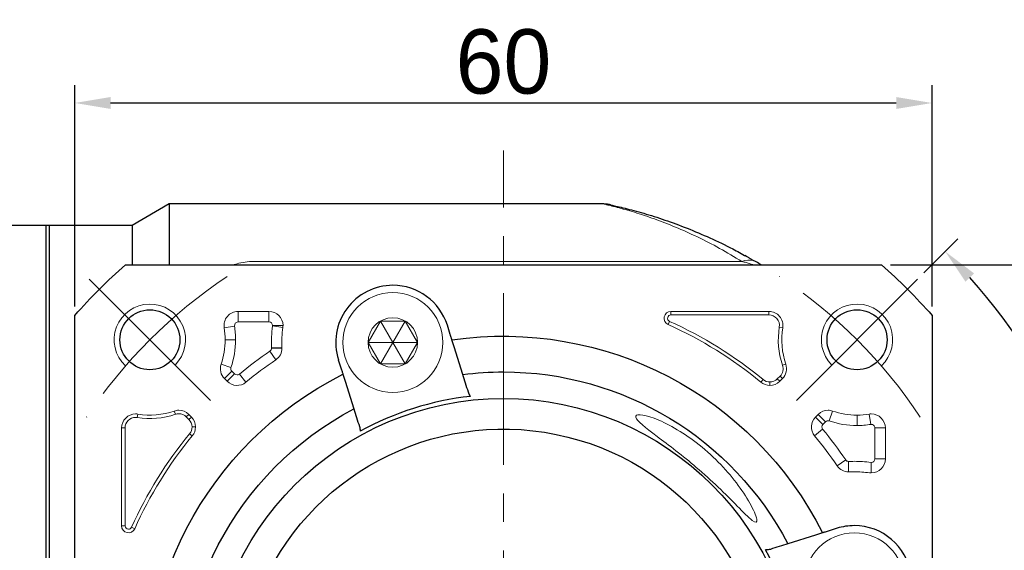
# Model space of a CAD drawing. Header units: millimetres. Extents: x 831 to 1300, y 1031 to 1361.
# Tile 4 of 12: x 889 to 958, y 1257 to 1294. Entities that reach past the tile are written whole.
import ezdxf

# ---------------------------------------------------------------- set-up
doc = ezdxf.new("R2010")
doc.units = ezdxf.units.MM
doc.header["$PDSIZE"] = -5
doc.linetypes.add('点画线', pattern=[18, 12, -2, 2, -2])
doc.layers.get('0').update_dxf_attribs({"lineweight": 18})
doc.layers.get('Defpoints').update_dxf_attribs({"lineweight": 18})
for name, color, linetype, lineweight in [('7中心线层', 7, '点画线', 18), ('尺寸线层', 3, 'Continuous', 18), ('粗实线', 7, 'Continuous', 50), ('细实线', 7, 'Continuous', 18)]:
    doc.layers.add(name, color=color, linetype=linetype, lineweight=lineweight)
doc.styles.add('工程字', font='txt')
doc.dimstyles.new('DIMSTYLE_17', dxfattribs={"dimtxt": 8, "dimasz": 12, "dimexe": 0.18, "dimexo": 0.0625, "dimgap": 0.09, "dimtad": 1, "dimtih": 1, "dimtoh": 1, "dimdec": 3, "dimdsep": 46, "dimtxsty": 'Standard', "dimblk": '_CAXARROW', "dimcen": 0.09, "dimdle": 24, "dimadec": 0, "dimazin": 0, "dimtfac": 0.7, "dimtdec": 3, "dimtofl": 0, "dimtmove": 0, "dimatfit": 3, "dimfxl": 1, "dimtolj": 1, "dimarcsym": 0})
doc.dimstyles.new('副本 ISO-25', dxfattribs={"dimtxt": 4.5, "dimasz": 2.5, "dimexe": 1.25, "dimexo": 0.625, "dimtad": 1, "dimtxsty": '工程字', "dimcen": 2.5, "dimdle": 5, "dimadec": 0, "dimazin": 0, "dimtfac": 1, "dimtmove": 0, "dimatfit": 3, "dimfxl": 1, "dimtolj": 1, "dimarcsym": 0})

# ---------------------------------------------------------------- blocks, each defined once
blk = doc.blocks.new('*D94')
at = {"layer": 'Defpoints', "color": 0}
for p in [(952.55, 1288.42), (892.55, 1273.562), (952.55, 1273.562)]:
    blk.add_point(p, dxfattribs=at)
at = {"layer": '尺寸线层', "color": 0, "lineweight": -2}
for p, q in [((892.55, 1274.187), (892.55, 1289.67)), ((952.55, 1274.187), (952.55, 1289.67)), ((895.05, 1288.42), (950.05, 1288.42))]:
    blk.add_line(p, q, dxfattribs=at)
at = {"layer": '尺寸线层', "color": 0}
for points in [[(895.05, 1288.837), (895.05, 1288.004), (892.55, 1288.42)], [(950.05, 1288.004), (950.05, 1288.837), (952.55, 1288.42)]]:
    blk.add_solid(points, dxfattribs=at)
at = {"layer": '尺寸线层', "color": 0, "insert": (922.55, 1291.295), "char_height": 4.5, "attachment_point": 5, "style": '工程字'}
blk.add_mtext('\\A1;60', dxfattribs=at)
blk = doc.blocks.new('_CAXARROW')
blk.add_hatch(color=0).paths.add_polyline_path([(0, 0), (-1, 0.125), (-1, -0.125)], flags=0)
blk = doc.blocks.new('*D102')
at = {"layer": 'Defpoints', "color": 0}
for p in [(949.954, 1268.877), (895.147, 1225.332)]:
    blk.add_point(p, dxfattribs=at)
at = {"layer": '尺寸线层', "color": 0, "linetype": 'Continuous', "lineweight": -2}
for p, q in [((922.46, 1247.104), (922.64, 1247.104)), ((922.55, 1247.014), (922.55, 1247.194)), ((873.296, 1207.971), (892.798, 1223.465)), ((863.17, 1207.971), (873.296, 1207.971))]:
    blk.add_line(p, q, dxfattribs=at)
blk.add_arc((922.55, 1247.104), 35, 218.17347, 303.41935, dxfattribs=at)
at = {"layer": '尺寸线层', "color": 0, "lineweight": -2, "xscale": 3, "yscale": 3, "zscale": 3, "rotation": 38.46813667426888}
blk.add_blockref('_CAXARROW', (895.147, 1225.332), dxfattribs=at)
at = {"layer": '尺寸线层', "color": 0, "insert": (867.733, 1211.221), "char_height": 4.5, "attachment_point": 5, "style": '工程字'}
blk.add_mtext('\\A1;∅70', dxfattribs=at)
blk = doc.blocks.new('_FILLED')
at = {"linetype": 'ByBlock'}
blk.add_hatch(color=0, dxfattribs=at).paths.add_polyline_path([(0, 0), (-1, 0.133), (-1, -0.133)], flags=0)
blk = doc.blocks.new('*D103')
at = {"layer": 'Defpoints', "color": 0}
for p in [(949.008, 1277.104), (949.008, 1217.104), (974.386, 1217.104)]:
    blk.add_point(p, dxfattribs=at)
at = {"layer": '尺寸线层', "color": 0, "lineweight": -2}
for p, q in [((949.633, 1277.104), (975.636, 1277.104)), ((974.386, 1274.604), (974.386, 1219.604)), ((949.633, 1217.104), (975.636, 1217.104))]:
    blk.add_line(p, q, dxfattribs=at)
at = {"layer": '尺寸线层', "color": 0}
for points in [[(974.803, 1274.604), (973.969, 1274.604), (974.386, 1277.104)], [(973.969, 1219.604), (974.803, 1219.604), (974.386, 1217.104)]]:
    blk.add_solid(points, dxfattribs=at)
at = {"layer": '尺寸线层', "color": 0, "insert": (971.511, 1247.104), "char_height": 4.5, "attachment_point": 5, "rotation": 90, "style": '工程字'}
blk.add_mtext('\\A1;60', dxfattribs=at)
blk = doc.blocks.new('*D104')
at = {"layer": 'Defpoints', "color": 0}
for p in [(951.542, 1276.096), (943.056, 1267.61), (964.792, 1258.423), (868.637, 1247.104), (956.55, 1247.104)]:
    blk.add_point(p, dxfattribs=at)
at = {"layer": '尺寸线层', "color": 0, "lineweight": -2}
for p, q in [((951.984, 1276.538), (954.357, 1278.911)), ((957.175, 1247.104), (967.532, 1247.104))]:
    blk.add_line(p, q, dxfattribs=at)
blk.add_arc((922.55, 1247.104), 43.732, 3.27584, 41.72416, dxfattribs=at)
at = {"layer": '尺寸线层', "color": 0}
for points in [[(955.493, 1276.496), (954.887, 1275.924), (953.473, 1278.028)], [(965.794, 1249.591), (966.627, 1249.615), (966.282, 1247.104)]]:
    blk.add_solid(points, dxfattribs=at)
at = {"layer": '尺寸线层', "color": 0, "insert": (965.61, 1264.94), "char_height": 4.5, "attachment_point": 5, "rotation": 292.5, "style": '工程字'}
blk.add_mtext('\\A1;45%%d', dxfattribs=at)

msp = doc.modelspace()

# ---------------------------------------------------------------- linework, layer by layer
for p, q in [((905.086, 1277.3388), (939.2391, 1277.3388)), ((903.9708, 1273.1047), (903.9708, 1273.8348)), ((906.1386, 1273.8348), (903.9708, 1273.8348)), ((906.1386, 1273.1047), (906.1386, 1273.8348)), ((941.1297, 1273.8348), (934.2763, 1273.8348)), ((934.2763, 1273.5941), (934.2763, 1273.8348)), ((941.1297, 1273.5941), (941.1297, 1273.8348)), ((903.9708, 1273.1047), (906.1386, 1273.1047)), ((934.1785, 1273.1354), (934.0803, 1272.9156)), ((934.2763, 1273.5941), (941.1297, 1273.5941)), ((903.7237, 1272.8142), (903.003, 1272.6973)), ((906.3866, 1272.8202), (907.11, 1272.7208)), ((906.3888, 1272.8543), (907.1191, 1272.8543)), ((941.86, 1272.7358), (942.0975, 1272.6973)), ((903.071, 1271.8531), (903.8012, 1271.8531)), ((906.2071, 1271.0602), (906.6186, 1270.457)), ((906.3161, 1271.2783), (907.0455, 1271.3113)), ((906.3163, 1271.267), (907.0465, 1271.267)), ((903.4778, 1269.9101), (902.787, 1270.1465)), ((903.5377, 1269.652), (903.0214, 1269.1357)), ((903.7265, 1269.4631), (903.5377, 1269.652)), ((942.0857, 1270.0686), (942.3135, 1270.1465)), ((903.0214, 1269.1357), (903.2102, 1268.9468)), ((903.7265, 1269.4631), (903.2102, 1268.9468)), ((904.0631, 1269.4473), (904.5286, 1268.8847)), ((940.7253, 1269.0702), (940.5719, 1268.8847)), ((941.197, 1268.9003), (941.197, 1268.6597)), ((941.9089, 1269.3059), (941.7201, 1269.117)), ((941.7201, 1269.117), (941.8903, 1268.9468)), ((941.8903, 1268.9468), (942.0791, 1269.1357)), ((941.9089, 1269.3059), (942.0791, 1269.1357)), ((899.586, 1266.6398), (899.5081, 1266.8676)), ((945.356, 1266.1767), (945.5924, 1266.8676)), ((896.9188, 1266.4141), (896.9573, 1266.6516)), ((900.3487, 1266.463), (900.5189, 1266.6332)), ((900.3487, 1266.463), (900.5376, 1266.2742)), ((900.7077, 1266.4444), (900.5189, 1266.6332)), ((900.5376, 1266.2742), (900.7077, 1266.4444)), ((944.5816, 1266.6332), (944.3927, 1266.4444)), ((944.909, 1265.9281), (944.3927, 1266.4444)), ((945.0979, 1266.1169), (944.5816, 1266.6332)), ((944.909, 1265.9281), (945.0979, 1266.1169)), ((947.299, 1266.5836), (947.299, 1265.8534)), ((948.2601, 1265.9309), (948.1432, 1266.6516)), ((895.8198, 1265.6838), (895.8198, 1258.8304)), ((896.0604, 1265.6838), (895.8198, 1265.6838)), ((896.0604, 1258.8304), (896.0604, 1265.6838)), ((900.7542, 1265.7511), (900.9949, 1265.7511)), ((944.8932, 1265.5915), (944.3306, 1265.126)), ((948.5506, 1265.6838), (948.5506, 1263.516)), ((948.5506, 1265.6838), (949.2807, 1265.6838)), ((949.2807, 1263.516), (949.2807, 1265.6838)), ((900.5844, 1265.2794), (900.7699, 1265.126)), ((946.5061, 1263.4475), (945.9029, 1263.036)), ((946.7129, 1263.3383), (946.7129, 1262.6081)), ((948.5506, 1263.516), (949.2807, 1263.516)), ((948.3002, 1263.2658), (948.3002, 1262.5355)), ((896.0604, 1258.8304), (895.8198, 1258.8304)), ((896.5192, 1258.7326), (896.7389, 1258.6344))]:
    msp.add_line(p, q)
msp.add_circle((914.8071, 1271.6626), 1.7321)
for centre, radius, start, end in [((897.8015, 1271.8531), 2.5, 315, 227.046713), ((947.299, 1271.8531), 2.5, 312.953287, 225), ((903.9708, 1272.8543), 0.9805, 90, 189.218623), ((906.1386, 1272.8543), 0.9805, 0, 90), ((934.2763, 1273.3543), 0.4805, 90, 245.929385), ((941.1297, 1272.8543), 0.9805, 350.781377, 90), ((922.5502, 1247.1043), 28.5102, 50.39475, 65.929385), ((897.8015, 1271.8531), 5.9997, 0, 9.218623), ((914.8071, 1271.6626), 8.4997, 172.17173, 182.59118), ((906.1386, 1272.8543), 0.9805, 352.17173, 0), ((947.299, 1271.8531), 5.5102, 170.781377, 198.896119), ((897.8015, 1271.8531), 5.9997, 341.103881, 0), ((922.5502, 1247.1043), 28.9997, 124.302587, 129.60525), ((906.066, 1271.267), 0.9805, 304.302587, 0), ((906.066, 1271.267), 0.9805, 0, 2.59118), ((903.7147, 1269.829), 0.9805, 161.103881, 225), ((941.3858, 1269.829), 0.9805, 315, 18.896119), ((903.9035, 1269.6401), 0.9805, 225, 309.60525), ((941.197, 1269.6401), 0.9805, 230.39475, 270), ((941.197, 1269.6401), 0.9805, 270, 315), ((899.8256, 1265.9399), 0.9805, 90, 108.896119), ((899.8256, 1265.9399), 0.9805, 45, 90), ((945.2749, 1265.9399), 0.9805, 90, 135), ((945.2749, 1265.9399), 0.9805, 71.103881, 90), ((896.8002, 1265.6838), 0.9805, 90, 180), ((896.8002, 1265.6838), 0.9805, 80.781377, 90), ((897.8015, 1271.8531), 5.5102, 260.781377, 288.896119), ((900.0144, 1265.7511), 0.9805, 0, 45), ((945.086, 1265.7511), 0.9805, 135, 219.60525), ((947.299, 1271.8531), 5.9997, 251.103881, 270), ((948.3002, 1265.6838), 0.9805, 90, 99.218623), ((948.3002, 1265.6838), 0.9805, 0, 90), ((900.0144, 1265.7511), 0.9805, 320.39475, 0), ((922.5502, 1247.1043), 28.9997, 34.302587, 39.60525), ((947.299, 1271.8531), 5.9997, 270, 279.218623), ((922.5502, 1247.1043), 28.5102, 140.39475, 155.929385), ((947.1085, 1254.8475), 8.4997, 90, 92.59118), ((947.1085, 1254.8475), 8.4997, 82.17173, 90), ((948.3002, 1263.516), 0.9805, 270, 0), ((946.7129, 1263.5886), 0.9805, 214.302587, 270), ((946.7129, 1263.5886), 0.9805, 270, 272.59118), ((948.3002, 1263.516), 0.9805, 262.17173, 270), ((896.3002, 1258.8304), 0.4805, 180, 335.929385)]:
    msp.add_arc(centre, radius, start, end)
at = {"extrusion": (0, 0, -1)}
for centre, radius, start, end in [((-941.1297, 1272.8543), 0.7398, 90, 189.218623), ((-897.8015, 1271.8531), 5.2695, 170.781377, 180), ((-914.8071, 1271.6626), 7.7695, 357.40882, 7.82827), ((-922.5502, 1247.1043), 28.2695, 114.070615, 129.60525), ((-947.299, 1271.8531), 5.2695, 341.103881, 9.218623), ((-897.8015, 1271.8531), 5.2695, 180, 198.896119), ((-922.5502, 1247.1043), 28.2695, 50.39475, 55.697413), ((-941.3858, 1269.829), 0.7398, 161.103881, 225), ((-941.197, 1269.6401), 0.7398, 270, 309.60525), ((-941.197, 1269.6401), 0.7398, 225, 270), ((-897.8015, 1271.8531), 5.2695, 251.103881, 279.218623), ((-947.299, 1271.8531), 5.2695, 270, 288.896119), ((-896.8002, 1265.6838), 0.7398, 0, 90), ((-896.8002, 1265.6838), 0.7398, 90, 99.218623), ((-899.8256, 1265.9399), 0.7398, 71.103881, 90), ((-899.8256, 1265.9399), 0.7398, 90, 135), ((-900.0144, 1265.7511), 0.7398, 135, 180), ((-947.299, 1271.8531), 5.2695, 260.781377, 270), ((-900.0144, 1265.7511), 0.7398, 180, 219.60525), ((-922.5502, 1247.1043), 28.2695, 24.070615, 39.60525), ((-922.5502, 1247.1043), 28.2695, 140.39475, 145.697413), ((-947.1085, 1254.8475), 7.7695, 87.40882, 90), ((-947.1085, 1254.8475), 7.7695, 90, 97.82827)]:
    msp.add_arc(centre, radius, start, end, dxfattribs=at)
msp.add_ellipse((939.2391, 1275.5733), major_axis=(-1.0114, -1.7254), ratio=0.6888272, start_param=3.3165106, end_param=3.8466841)
for points, knots in [([(939.2391, 1277.3388), (938.7196, 1277.6504), (937.6818, 1278.273), (936.1253, 1279.064), (934.5878, 1279.7508), (933.0974, 1280.3261), (931.6881, 1280.7913), (930.6568, 1281.0808), (930.0152, 1281.2432), (929.6753, 1281.3245), (929.5576, 1281.3518), (929.5531, 1281.3531), (929.5485, 1281.3534)], [0, 0, 0, 0, 0.1323272, 0.264402, 0.3960277, 0.5274442, 0.659115, 0.7918025, 0.8579932, 0.9244531, 0.9912763, 1, 1, 1, 1]), ([(905.086, 1277.3388), (904.8754, 1277.3388), (904.67, 1277.3232), (904.2687, 1277.2641), (904.0807, 1277.2217), (903.8378, 1277.1507), (903.774, 1277.1303), (903.7118, 1277.1088)], [0, 0, 0, 0, 0.4225202, 0.4225202, 0.8450404, 0.8450404, 1, 1, 1, 1]), ([(939.2391, 1277.3388), (939.3425, 1277.3085), (939.4976, 1277.2629), (939.6839, 1277.2062), (939.8288, 1277.1619), (939.918, 1277.1343), (939.9523, 1277.1237)], [0, 0, 0, 0, 0.366926, 0.5501014, 0.7344006, 1, 1, 1, 1]), ([(939.9515, 1277.1239), (939.9559, 1277.1226), (939.9902, 1277.1119), (940.0029, 1277.108), (940.0145, 1277.1043)], [0, 0, 0, 0, 0.078422, 1, 1, 1, 1]), ([(906.1386, 1273.1047), (906.2064, 1273.0885), (906.3412, 1273.0563), (906.373, 1272.9214), (906.3888, 1272.8543)], [0, 0, 0, 0, 0.5025738, 1, 1, 1, 1]), ([(934.1785, 1273.1354), (934.1352, 1273.1671), (934.0489, 1273.2303), (934.027, 1273.4075), (934.1193, 1273.5603), (934.2239, 1273.5829), (934.2763, 1273.5941)], [0, 0, 0, 0, 0.2504474, 0.5, 0.7495526, 1, 1, 1, 1]), ([(906.3163, 1271.267), (906.3109, 1271.2258), (906.3, 1271.1435), (906.2381, 1271.088), (906.2071, 1271.0602)], [0, 0, 0, 0, 0.499116, 1, 1, 1, 1]), ([(904.0631, 1269.4473), (904.0097, 1269.4187), (903.8959, 1269.358), (903.7852, 1269.4267), (903.7265, 1269.4631)], [0, 0, 0, 0, 0.4696061, 1, 1, 1, 1]), ([(936.0502, 1264.6568), (935.0667, 1265.4133), (933.957, 1266.0377), (932.2504, 1266.6767), (931.737, 1266.6798), (931.8778, 1266.1869), (932.4826, 1265.7111), (934.1137, 1264.481), (935.1064, 1263.73), (936.0502, 1262.9246)], [0, 0, 0, 0, 0.25, 0.25, 0.5, 0.5, 0.75, 0.75, 1, 1, 1, 1]), ([(944.8932, 1265.5915), (944.8635, 1265.6491), (944.8041, 1265.7643), (944.874, 1265.8735), (944.909, 1265.9281)], [0, 0, 0, 0, 0.5, 1, 1, 1, 1]), ([(936.0502, 1262.9246), (937.1129, 1262.0178), (938.1013, 1261.0491), (939.3249, 1259.8054), (939.7022, 1259.4154), (940.2218, 1259.0075), (940.3389, 1259.0424), (940.234, 1259.558), (940.0449, 1259.9783), (939.5433, 1260.8697), (939.2217, 1261.3575), (938.1111, 1262.8157), (937.1605, 1263.8029), (936.0502, 1264.6568)], [0, 0, 0, 0, 0.25, 0.25, 0.375, 0.375, 0.5, 0.5, 0.625, 0.625, 0.75, 0.75, 1, 1, 1, 1]), ([(946.7129, 1263.3383), (946.6717, 1263.3437), (946.5894, 1263.3546), (946.5339, 1263.4165), (946.5061, 1263.4475)], [0, 0, 0, 0, 0.4991029, 1, 1, 1, 1]), ([(948.5506, 1263.516), (948.5344, 1263.4482), (948.5022, 1263.3134), (948.3673, 1263.2816), (948.3002, 1263.2658)], [0, 0, 0, 0, 0.5025748, 1, 1, 1, 1]), ([(896.5192, 1258.7326), (896.4927, 1258.6946), (896.441, 1258.6204), (896.2851, 1258.5766), (896.1054, 1258.6486), (896.0755, 1258.7693), (896.0604, 1258.8304)], [0, 0, 0, 0, 0.2188245, 0.427987, 0.7104341, 1, 1, 1, 1])]:
    msp.add_open_spline(points, degree=3, knots=knots)
for points, degree in [([(903.7237, 1272.8142), (903.7316, 1272.891), (903.7473, 1273.0445), (903.8963, 1273.0846), (903.9708, 1273.1047)], 3), ([(906.3888, 1272.8543), (906.3888, 1272.8429), (906.3881, 1272.8315), (906.3866, 1272.8202)], 3), ([(906.3161, 1271.2783), (906.3163, 1271.267)], 1), ([(903.5377, 1269.652), (903.5093, 1269.6907), (903.4527, 1269.7683), (903.4695, 1269.8628), (903.4778, 1269.9101)], 3), ([(945.0979, 1266.1169), (945.1366, 1266.1452), (945.2142, 1266.2019), (945.3087, 1266.1851), (945.356, 1266.1767)], 3), ([(948.2601, 1265.9309), (948.3369, 1265.923), (948.4904, 1265.9073), (948.5305, 1265.7583), (948.5506, 1265.6838)], 3), ([(946.7242, 1263.3385), (946.7129, 1263.3383)], 1), ([(948.3002, 1263.2658), (948.2888, 1263.2658), (948.2774, 1263.2665), (948.2661, 1263.268)], 3)]:
    msp.add_open_spline(points, degree=degree)
at = {"layer": '7中心线层'}
for p, q in [((922.5502, 1209.1043), (922.5502, 1285.1043)), ((902.0441, 1267.6104), (893.5589, 1276.0957)), ((943.0563, 1267.6104), (951.5416, 1276.0957))]:
    msp.add_line(p, q, dxfattribs=at)
for start, end in [(123.521659, 146.478341), (33.521659, 56.478341)]:
    msp.add_arc((922.5502, 1247.1043), 35, start, end, dxfattribs=at)
at = {"layer": '粗实线', "linetype": 'Continuous', "lineweight": 30}
for p, q in [((899.1483, 1281.3543), (896.5502, 1279.8543)), ((929.565, 1281.3543), (899.1483, 1281.3543)), ((899.1483, 1281.3543), (899.1483, 1277.1048)), ((890.5502, 1279.8544), (874.6643, 1279.8543)), ((890.5502, 1214.3543), (890.5502, 1279.8544)), ((896.5502, 1279.8543), (890.5502, 1279.8543)), ((890.7502, 1279.8543), (890.5502, 1279.8543)), ((890.7502, 1279.8543), (890.7502, 1214.3543)), ((896.5502, 1279.8543), (896.5502, 1277.1044)), ((896.0927, 1277.1043), (949.0078, 1277.1043)), ((896.0927, 1277.1043), (949.0078, 1277.1043)), ((892.5502, 1246.4471), (892.5502, 1273.5619)), ((892.5502, 1246.4471), (892.5502, 1273.5619)), ((952.5502, 1273.5619), (952.5502, 1241.9389)), ((952.5502, 1273.5619), (952.5502, 1241.9389)), ((918.8225, 1272.2293), (918.6219, 1272.8654)), ((919.0967, 1271.3597), (918.9443, 1271.8429)), ((919.707, 1269.424), (919.0967, 1271.3597)), ((910.9922, 1270.4597), (911.1928, 1269.8237)), ((911.3146, 1269.4373), (911.4669, 1268.9541)), ((911.4669, 1268.9541), (912.0773, 1267.0183)), ((945.9056, 1258.6624), (945.2696, 1258.4618)), ((944.4, 1258.1876), (942.4642, 1257.5773)), ((944.8832, 1258.34), (944.4, 1258.1876))]:
    msp.add_line(p, q, dxfattribs=at)
for centre in [(897.8015, 1271.8531), (947.299, 1271.8531)]:
    msp.add_circle(centre, 2.1, dxfattribs=at)
at = {"layer": '粗实线', "linetype": 'Continuous', "lineweight": 30, "extrusion": (0, 0, -1)}
for radius, start, end in [(40, 41.409622, 48.590378), (40, 41.409622, 48.590378), (40, 131.409622, 138.590378), (40, 131.409622, 138.590378), (25, 81.706896, 153.293104), (22.5, 82.740348, 90), (22.5, 90, 152.259652), (25, 351.706896, 63.293104), (20.6414, 270, 90), (20.6414, 90, 270), (22.5, 352.740348, 62.259652), (18.5, 19.791512, 178.141433)]:
    msp.add_arc((-922.5502, 1247.1043), radius, start, end, dxfattribs=at)
at = {"layer": '粗实线', "linetype": 'Continuous', "lineweight": 30}
for centre, radius, start, end in [((914.8071, 1271.6626), 4, 90, 197.5), ((914.8071, 1271.6626), 4, 17.5, 90), ((922.5502, 1247.1043), 20.9162, 96.317702, 118.682298), ((947.1085, 1254.8475), 4, 90, 107.5), ((947.1085, 1254.8475), 4, 287.500017, 90), ((922.5502, 1247.1043), 20.9162, 6.317702, 28.682298)]:
    msp.add_arc(centre, radius, start, end, dxfattribs=at)
for centre, major_axis, ratio, start_param, end_param in [((929.6072, 1279.341), (0.4277, 1.9537), 0.9910457, 0.122289, 0.2173971), ((929.6072, 1279.341), (0.4277, 1.9537), 0.9910457, 0, 0.0754095), ((939.2391, 1275.5733), (-1.0114, -1.7254), 0.6888272, 3.1415927, 3.3165103)]:
    msp.add_ellipse(centre, major_axis=major_axis, ratio=ratio, start_param=start_param, end_param=end_param, dxfattribs=at)
for points, degree in [([(929.8876, 1281.3211), (929.7062, 1281.3556), (929.7007, 1281.3433)], 2), ([(940.0283, 1277.3936), (939.4352, 1277.762)], 1), ([(920.0954, 1268.192), (919.9658, 1268.6031), (919.8364, 1269.0137), (919.707, 1269.424)], 3), ([(920.2486, 1267.8935), (920.176, 1267.9905), (920.1275, 1268.0903), (920.0954, 1268.192)], 3), ([(912.0773, 1267.0183), (912.2066, 1266.6081), (912.3361, 1266.1974), (912.4657, 1265.7864)], 3), ([(912.4657, 1265.7864), (912.4978, 1265.6846), (912.5153, 1265.5751), (912.5115, 1265.454)], 3), ([(941.2323, 1257.1889), (941.1305, 1257.1568), (941.021, 1257.1393), (940.8999, 1257.1431)], 3), ([(942.4642, 1257.5773), (942.054, 1257.448), (941.6433, 1257.3185), (941.2323, 1257.1889)], 3)]:
    msp.add_open_spline(points, degree=degree, dxfattribs=at)
for points, knots in [([(930.0348, 1281.2947), (929.9988, 1281.3025), (929.9268, 1281.3182), (930.1269, 1281.2748), (930.5107, 1281.1881), (931.2214, 1281.0172), (932.113, 1280.7792), (933.0838, 1280.4847), (934.0904, 1280.1547), (935.3961, 1279.6771), (936.9952, 1278.9993), (938.3854, 1278.3327), (939.2334, 1277.8692), (939.5506, 1277.6924)], [0, 0, 0, 0, 0.0663768, 0.1327871, 0.1992303, 0.2653755, 0.3980578, 0.463951, 0.5296956, 0.6610878, 0.7927036, 0.9224406, 1, 1, 1, 1]), ([(940.578, 1277.1043), (940.577, 1277.1049), (940.576, 1277.1055), (940.4764, 1277.1654), (940.3676, 1277.2301), (940.2505, 1277.2987)], [0.15429395, 0.15429395, 0.15429395, 0.15429395, 0.16265421, 0.16265421, 1, 1, 1, 1]), ([(918.9445, 1271.8422), (918.9432, 1271.8466), (918.9418, 1271.851), (918.9332, 1271.8783), (918.9265, 1271.8994), (918.9098, 1271.9523), (918.8996, 1271.9848), (918.8768, 1272.0571), (918.8639, 1272.098), (918.8415, 1272.1691), (918.832, 1272.1993), (918.8225, 1272.2293)], [0, 0, 0, 0, 0.2115356, 0.2115356, 0.4229944, 0.4229944, 0.6356664, 0.6356664, 0.8509644, 0.8509644, 1, 1, 1, 1]), ([(911.1928, 1269.8237), (911.2065, 1269.78), (911.2205, 1269.7357), (911.2465, 1269.6533), (911.2589, 1269.614), (911.2803, 1269.5461), (911.2896, 1269.5165), (911.3039, 1269.4712), (911.3091, 1269.4547), (911.3119, 1269.4459), (911.3133, 1269.4415), (911.3146, 1269.4371)], [0, 0, 0, 0, 0.2183987, 0.2183987, 0.4368728, 0.4368728, 0.6541149, 0.6541149, 0.8686839, 0.8686839, 1, 1, 1, 1]), ([(945.2696, 1258.4618), (945.2259, 1258.4481), (945.1816, 1258.4341), (945.0992, 1258.4081), (945.0599, 1258.3957), (944.992, 1258.3743), (944.9624, 1258.365), (944.9171, 1258.3507), (944.9006, 1258.3455), (944.8918, 1258.3427), (944.8874, 1258.3413), (944.883, 1258.3399)], [0, 0, 0, 0, 0.2183987, 0.2183987, 0.4368728, 0.4368728, 0.6541149, 0.6541149, 0.8686839, 0.8686839, 1, 1, 1, 1])]:
    msp.add_open_spline(points, degree=3, knots=knots, dxfattribs=at)
at = {"layer": '细实线', "color": 0}
for p, q in [((915.6731, 1273.1626), (913.941, 1270.1626)), ((915.6731, 1270.1626), (913.941, 1273.1626)), ((916.5391, 1271.6626), (913.075, 1271.6626))]:
    msp.add_line(p, q, dxfattribs=at)
msp.add_lwpolyline([(913.075, 1271.6626), (913.941, 1270.1626), (915.6731, 1270.1626), (916.5391, 1271.6626), (915.6731, 1273.1626), (913.941, 1273.1626)], close=True, dxfattribs=at)
for centre in [(914.8071, 1271.6626), (947.1085, 1254.8475)]:
    msp.add_circle(centre, 3.5, dxfattribs=at)

# ---------------------------------------------------------------- dimensions: what is measured, and where the dimension line sits
at = {"layer": '尺寸线层'}
dim = msp.add_linear_dim(base=(952.5502, 1288.4203), p1=(892.5502, 1273.5619), p2=(952.5502, 1273.5619), dimstyle='副本 ISO-25', override={"dimtxsty": '工程字'}, dxfattribs=at)
dim.commit()
dim.dimension.update_dxf_attribs({"geometry": '*D94', "text_midpoint": (922.5502, 1288.4203), "dimtype": 160})
dim = msp.add_angular_dim_2l(base=(964.7921, 1258.423), line1=((943.0563, 1267.6104), (951.5416, 1276.0957)), line2=((956.5502, 1247.1043), (868.6368, 1247.1043)), dimstyle='副本 ISO-25', dxfattribs=at)
dim.commit()
dim.dimension.update_dxf_attribs({"geometry": '*D104', "text_midpoint": (965.6095, 1264.9401)})
dim = msp.add_linear_dim(base=(974.386, 1217.1043), p1=(949.0078, 1277.1043), p2=(949.0078, 1217.1043), angle=90, dimstyle='副本 ISO-25', dxfattribs=at)
dim.commit()
dim.dimension.update_dxf_attribs({"geometry": '*D103', "text_midpoint": (971.511, 1247.1043)})
at = {"layer": '尺寸线层', "linetype": 'Continuous'}
dim = msp.add_diameter_dim_2p(p1=(949.9536, 1268.8771), p2=(895.1468, 1225.3316), dimstyle='DIMSTYLE_17', override={"dimtxt": 4.5, "dimasz": 3, "dimgap": 1, "dimtxsty": '工程字', "dimtol": 0, "dimldrblk": '_FILLED'}, dxfattribs=at)
dim.commit()
dim.dimension.update_dxf_attribs({"geometry": '*D102', "text_midpoint": (867.7333, 1207.9705), "dimtype": 163})

doc.saveas('drawing.dxf')
